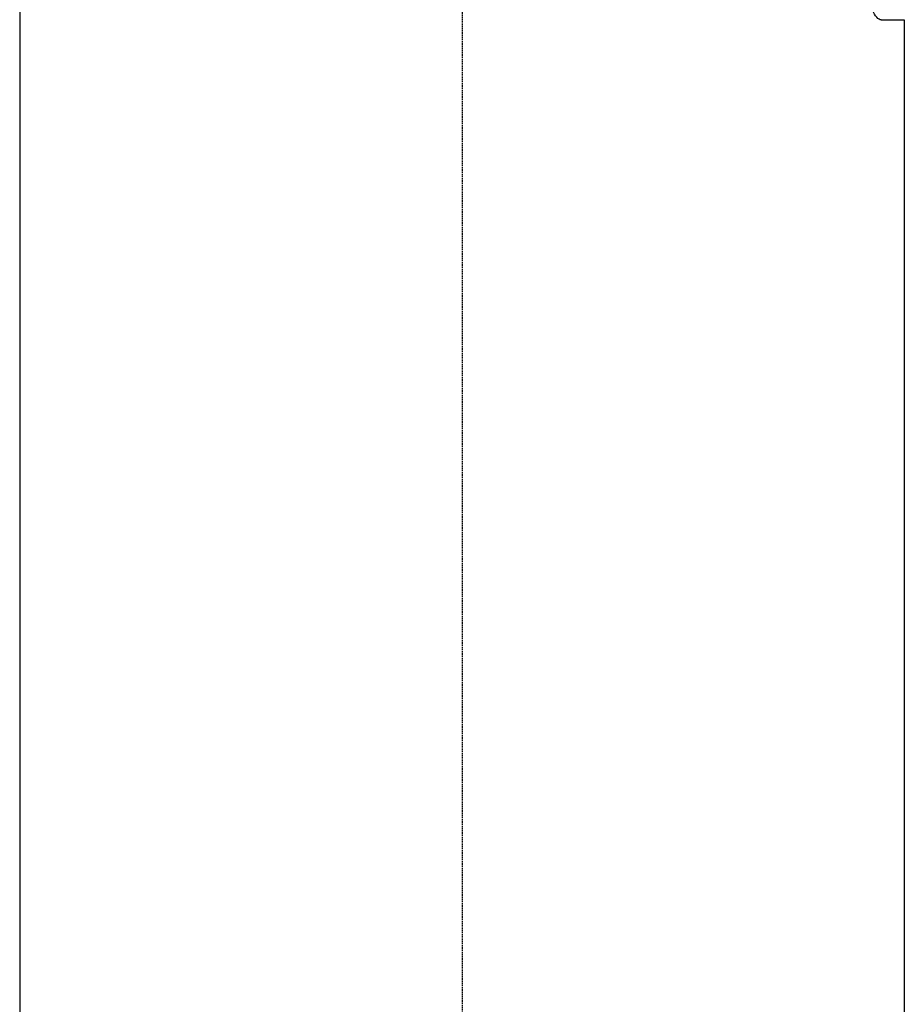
# Model space of a CAD drawing. Header units: millimetres. Extents: x 0 to 5219, y 0 to 2970.
# Tile 109 of 233: x 959 to 1049, y 1891 to 1991. Entities that reach past the tile are written whole.
import ezdxf

# ---------------------------------------------------------------- set-up
doc = ezdxf.new("R2010")
doc.units = ezdxf.units.MM
doc.header["$LTSCALE"] = 0.2
doc.linetypes.add('CENTER2', pattern=[1.125, 0.75, -0.125, 0.125, -0.125])
doc.layers.add('02_Center Line', color=1, linetype='CENTER2')

# ---------------------------------------------------------------- blocks, each defined once
blk = doc.blocks.new('A$Cddb3c48e')
for p, q in [((-45, 1323), (-45, 919.1)), ((42.65, 1249.9), (45, 1249.9)), ((45, 1249.9), (45, 919.1))]:
    blk.add_line(p, q)
blk.add_open_spline([(42.65, 1249.9), (42.51, 1249.9), (42.35, 1249.99), (42.04, 1250.34), (41.89, 1250.6), (41.65, 1251.2), (41.55, 1251.57), (41.41, 1252.38), (41.37, 1252.83), (41.37, 1253.25)], degree=3, knots=[0.5160044, 0.5160044, 0.5160044, 0.5160044, 0.6510097, 0.6510097, 0.786015, 0.786015, 0.9120975, 0.9120975, 1.0381799, 1.0381799, 1.0381799, 1.0381799])
at = {"layer": '02_Center Line'}
blk.add_line((0, 1565), (0, -20), dxfattribs=at)

msp = doc.modelspace()

# ---------------------------------------------------------------- linework, layer by layer
at = {"layer": '02_Center Line'}
msp.add_line((1004.425, 2290.824), (1004.425, 858.048), dxfattribs=at)

# ---------------------------------------------------------------- block references
msp.add_blockref('A$Cddb3c48e', (1004.425, 740.896))

doc.saveas('drawing.dxf')
